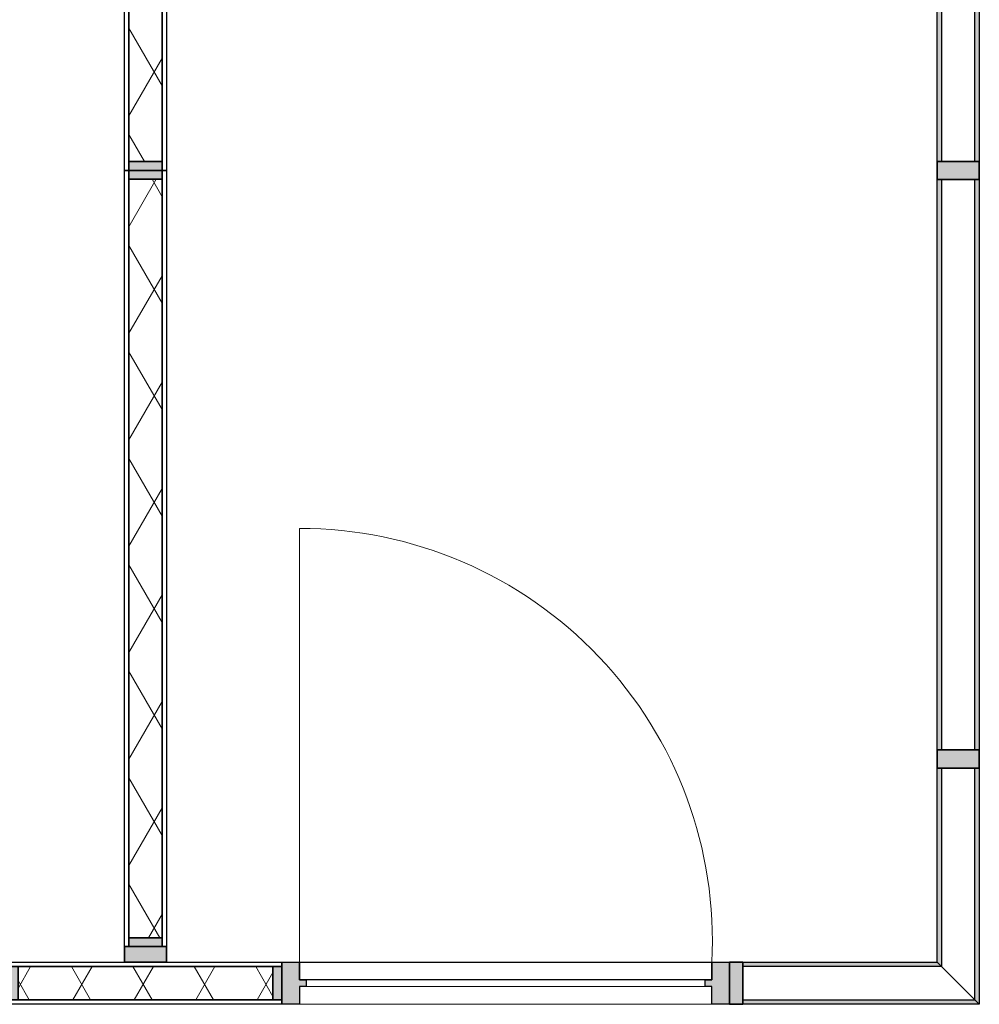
# Model space of a CAD drawing. Header units: millimetres. Extents: x 3625 to 92626, y -20577 to 42628.
# Tile 222 of 256: x 38561 to 40726, y 32114 to 34334. Entities that reach past the tile are written whole.
import ezdxf

# ---------------------------------------------------------------- set-up
doc = ezdxf.new("R2010")
doc.units = ezdxf.units.MM
doc.layers.add('A-GLAZ', color=6, linetype='Continuous', lineweight=18)
doc.layers.add('A-GLAZ-CWMG', color=3, linetype='Continuous', lineweight=18)

# ---------------------------------------------------------------- blocks, each defined once
blk = doc.blocks.new('22_KA_systeempanel_dicht - staal-7485318-Plotview plafond tweede verdieping - 1 op 100')
at = {"layer": 'A-GLAZ'}
h = blk.add_hatch(color=256, dxfattribs=at)
h.paths.add_polyline_path([(287.5, -37.5), (307.5, -37.5), (307.5, 37.5), (287.5, 37.5)], flags=0)
h.paths.add_polyline_path([(-287.5, -37.5), (-287.5, 37.5), (-307.5, 37.5), (-307.5, -37.5)], flags=0)
h = blk.add_hatch(dxfattribs=at)
h.set_pattern_fill('FP_80', color=256, style=0, pattern_type=2)
h.set_pattern_definition([(60, (15145.17, -32161.4), (-103.92305, 60), []), (120, (15145.17, -32161.4), (-103.92305, -60), [])])
h.paths.add_polyline_path([(287.5, -37.5), (287.5, 37.5), (-287.5, 37.5), (-287.5, -37.5), (-224.4, -37.5)], flags=0)
at = {"layer": 'A-GLAZ', "lineweight": 25}
for p, q in [((-307.5, 47.5), (307.5, 47.5)), ((-307.5, 37.5), (-307.5, 47.5)), ((307.5, 47.5), (307.5, 37.5)), ((307.5, 37.5), (-307.5, 37.5)), ((-307.5, -37.5), (-307.5, 37.5)), ((-307.5, 37.5), (-287.5, 37.5)), ((-287.5, 37.5), (287.5, 37.5)), ((-287.5, -37.5), (-287.5, 37.5)), ((-287.5, 37.5), (-287.5, -37.5)), ((287.5, 37.5), (287.5, -37.5)), ((287.5, -37.5), (287.5, 37.5)), ((287.5, 37.5), (307.5, 37.5)), ((307.5, 37.5), (307.5, -37.5)), ((-307.5, -47.5), (-307.5, -37.5)), ((-307.5, -37.5), (307.5, -37.5)), ((-287.5, -37.5), (-307.5, -37.5)), ((287.5, -37.5), (-287.5, -37.5)), ((307.5, -37.5), (287.5, -37.5)), ((307.5, -37.5), (307.5, -47.5)), ((307.5, -47.5), (-307.5, -47.5))]:
    blk.add_line(p, q, dxfattribs=at)
blk = doc.blocks.new('22_KA_systeempanel_interline_dubbelglas_horizontaal_hoek - paneel_boven-7485340-Plotview plafond tweede verdieping - 1 op 100')
at = {"layer": 'A-GLAZ'}
for points in [[(205.4, 37.5), (195.4, 47.5), (-242.9, 47.5), (-242.9, 37.5)], [(290.4, -47.5), (280.4, -37.5), (-242.9, -37.5), (-242.9, -47.5), (242.2, -47.5)]]:
    blk.add_hatch(color=256, dxfattribs=at).paths.add_polyline_path(points, flags=0)
at = {"layer": 'A-GLAZ', "lineweight": 25}
for p, q in [((-242.9, 47.5), (195.4, 47.5)), ((-242.9, 37.5), (-242.9, 47.5)), ((195.4, 47.5), (205.4, 37.5)), ((205.4, 37.5), (-242.9, 37.5)), ((-242.9, -47.5), (-242.9, -37.5)), ((-242.9, -37.5), (280.4, -37.5)), ((280.4, -37.5), (290.4, -47.5)), ((290.4, -47.5), (-242.9, -47.5))]:
    blk.add_line(p, q, dxfattribs=at)
at = {"layer": 'A-GLAZ'}
blk.add_line((205.4, 37.5), (280.4, -37.5), dxfattribs=at)
blk = doc.blocks.new('22_KA_systeempanel_interline_dubbelglas_horizontaal - paneel_boven-7487337-Plotview plafond tweede verdieping - 1 op 100')
at = {"layer": 'A-GLAZ'}
for points in [[(643, 47.5), (-643, 47.5), (-643, 37.5), (643, 37.5)], [(643, -37.5), (-643, -37.5), (-643, -47.5), (643, -47.5)]]:
    blk.add_hatch(color=256, dxfattribs=at).paths.add_polyline_path(points, flags=0)
at = {"layer": 'A-GLAZ', "lineweight": 25}
for p, q in [((-643, 47.5), (643, 47.5)), ((-643, 37.5), (-643, 47.5)), ((643, 47.5), (643, 37.5)), ((643, 37.5), (-643, 37.5)), ((-643, -47.5), (-643, -37.5)), ((-643, -37.5), (643, -37.5)), ((643, -37.5), (643, -47.5)), ((643, -47.5), (-643, -47.5))]:
    blk.add_line(p, q, dxfattribs=at)
blk = doc.blocks.new('Rectangular Mullion - 22_interline_95x41-7485259-Plotview plafond tweede verdieping - 1 op 100')
at = {"layer": 'A-GLAZ-CWMG'}
blk.add_hatch(color=256, dxfattribs=at).paths.add_polyline_path([(20.5, 47.5), (20.5, -47.5), (-20.5, -47.5), (-20.5, 47.5)], flags=0)
at = {"layer": 'A-GLAZ-CWMG', "lineweight": 35}
for p, q in [((20.5, 47.5), (-20.5, 47.5)), ((-20.5, 47.5), (-20.5, -47.5)), ((20.5, -47.5), (20.5, 47.5)), ((-20.5, -47.5), (20.5, -47.5))]:
    blk.add_line(p, q, dxfattribs=at)
blk = doc.blocks.new('22_KA_systeempanel_interline_dubbelglas_horizontaal_hoek - paneel_boven-7487340-Plotview plafond tweede verdieping - 1 op 100')
at = {"layer": 'A-GLAZ'}
for points in [[(290.15, 47.5), (-242.65, 47.5), (-242.65, 37.5), (280.15, 37.5)], [(205.15, -37.5), (-242.65, -37.5), (-242.65, -47.5), (195.15, -47.5)]]:
    blk.add_hatch(color=256, dxfattribs=at).paths.add_polyline_path(points, flags=0)
at = {"layer": 'A-GLAZ', "lineweight": 25}
for p, q in [((-242.65, 47.5), (290.15, 47.5)), ((-242.65, 37.5), (-242.65, 47.5)), ((290.15, 47.5), (280.15, 37.5)), ((280.15, 37.5), (-242.65, 37.5)), ((-242.65, -47.5), (-242.65, -37.5)), ((-242.65, -37.5), (205.15, -37.5)), ((205.15, -37.5), (195.15, -47.5)), ((195.15, -47.5), (-242.65, -47.5))]:
    blk.add_line(p, q, dxfattribs=at)
at = {"layer": 'A-GLAZ'}
blk.add_line((280.15, 37.5), (205.15, -37.5), dxfattribs=at)
blk = doc.blocks.new('22_KA_systeempanel_interline_dubbelglas_horizontaal - paneel_boven-7490527-Plotview plafond tweede verdieping - 1 op 100')
at = {"layer": 'A-GLAZ'}
for points in [[(769.25, 47.5), (-769.25, 47.5), (-769.25, 37.5), (769.25, 37.5)], [(769.25, -37.5), (-769.25, -37.5), (-769.25, -47.5), (769.25, -47.5)]]:
    blk.add_hatch(color=256, dxfattribs=at).paths.add_polyline_path(points, flags=0)
at = {"layer": 'A-GLAZ', "lineweight": 25}
for p, q in [((-769.25, 47.5), (769.25, 47.5)), ((-769.25, 37.5), (-769.25, 47.5)), ((769.25, 47.5), (769.25, 37.5)), ((769.25, 37.5), (-769.25, 37.5)), ((-769.25, -47.5), (-769.25, -37.5)), ((-769.25, -37.5), (769.25, -37.5)), ((769.25, -37.5), (769.25, -47.5)), ((769.25, -47.5), (-769.25, -47.5))]:
    blk.add_line(p, q, dxfattribs=at)
blk = doc.blocks.new('22_KA_systeempanel_dicht - staal-7490499-Plotview plafond tweede verdieping - 1 op 100')
at = {"layer": 'A-GLAZ'}
h = blk.add_hatch(color=256, dxfattribs=at)
h.paths.add_polyline_path([(794.5, -37.5), (794.5, 37.5), (774.5, 37.5), (774.5, -37.5)], flags=0)
h.paths.add_polyline_path([(-774.5, -37.5), (-774.5, 37.5), (-794.5, 37.5), (-794.5, -37.5)], flags=0)
h = blk.add_hatch(dxfattribs=at)
h.set_pattern_fill('FP_81', color=256, style=0, pattern_type=2)
h.set_pattern_definition([(150, (61783.8, -11849.93), (-60, -103.92305), []), (210, (61783.8, -11849.93), (60, -103.92305), [])])
h.paths.add_polyline_path([(774.5, 37.5), (-774.5, 37.5), (-774.5, -37.5), (774.5, -37.5)], flags=0)
at = {"layer": 'A-GLAZ', "lineweight": 25}
for p, q in [((-794.5, 47.5), (794.5, 47.5)), ((-794.5, 37.5), (-794.5, 47.5)), ((794.5, 47.5), (794.5, 37.5)), ((794.5, 37.5), (-794.5, 37.5)), ((-794.5, -37.5), (-794.5, 37.5)), ((-794.5, 37.5), (-774.5, 37.5)), ((-774.5, 37.5), (774.5, 37.5)), ((-774.5, -37.5), (-774.5, 37.5)), ((-774.5, 37.5), (-774.5, -37.5)), ((774.5, 37.5), (774.5, -37.5)), ((774.5, -37.5), (774.5, 37.5)), ((774.5, 37.5), (794.5, 37.5)), ((794.5, 37.5), (794.5, -37.5)), ((-794.5, -47.5), (-794.5, -37.5)), ((-794.5, -37.5), (794.5, -37.5)), ((-774.5, -37.5), (-794.5, -37.5)), ((774.5, -37.5), (-774.5, -37.5)), ((794.5, -37.5), (774.5, -37.5)), ((794.5, -37.5), (794.5, -47.5)), ((794.5, -47.5), (-794.5, -47.5))]:
    blk.add_line(p, q, dxfattribs=at)
blk = doc.blocks.new('22_KA_systeempanel_dicht - staal-7471184-Plotview plafond tweede verdieping - 1 op 100')
at = {"layer": 'A-GLAZ'}
h = blk.add_hatch(color=256, dxfattribs=at)
h.paths.add_polyline_path([(875.15, 37.5), (855.15, 37.5), (855.15, -37.5), (875.15, -37.5)], flags=0)
h.paths.add_polyline_path([(-855.15, -37.5), (-855.15, 37.5), (-875.15, 37.5), (-875.15, -37.5)], flags=0)
h = blk.add_hatch(dxfattribs=at)
h.set_pattern_fill('FP_82', color=256, style=0, pattern_type=2)
h.set_pattern_definition([(150, (60114.15, -11849.93), (-60, -103.92305), []), (210, (60114.15, -11849.93), (60, -103.92305), [])])
h.paths.add_polyline_path([(855.15, 37.5), (-855.15, 37.5), (-855.15, -37.5), (855.15, -37.5)], flags=0)
at = {"layer": 'A-GLAZ', "lineweight": 25}
for p, q in [((-875.15, 47.5), (875.15, 47.5)), ((-875.15, 37.5), (-875.15, 47.5)), ((875.15, 47.5), (875.15, 37.5)), ((875.15, 37.5), (-875.15, 37.5)), ((-875.15, -37.5), (-875.15, 37.5)), ((-875.15, 37.5), (-855.15, 37.5)), ((-855.15, 37.5), (855.15, 37.5)), ((-855.15, -37.5), (-855.15, 37.5)), ((-855.15, 37.5), (-855.15, -37.5)), ((855.15, 37.5), (855.15, -37.5)), ((855.15, -37.5), (855.15, 37.5)), ((855.15, 37.5), (875.15, 37.5)), ((875.15, 37.5), (875.15, -37.5)), ((-875.15, -47.5), (-875.15, -37.5)), ((-875.15, -37.5), (875.15, -37.5)), ((-855.15, -37.5), (-875.15, -37.5)), ((855.15, -37.5), (-855.15, -37.5)), ((875.15, -37.5), (855.15, -37.5)), ((875.15, -37.5), (875.15, -47.5)), ((875.15, -47.5), (-875.15, -47.5))]:
    blk.add_line(p, q, dxfattribs=at)
blk = doc.blocks.new('Rectangular Mullion - 22_interline_95x35-6695995-Plotview plafond tweede verdieping - 1 op 100')
at = {"layer": 'A-GLAZ-CWMG'}
blk.add_hatch(color=256, dxfattribs=at).paths.add_polyline_path([(0, -47.5), (-35, -47.5), (-35, 47.5), (0, 47.5)], flags=0)
at = {"layer": 'A-GLAZ-CWMG', "lineweight": 35}
for p, q in [((0, 47.5), (-35, 47.5)), ((-35, 47.5), (-35, -47.5)), ((0, -47.5), (0, 47.5)), ((-35, -47.5), (0, -47.5))]:
    blk.add_line(p, q, dxfattribs=at)
blk = doc.blocks.new('Rectangular Mullion - 22_interline_95x30-7485334-Plotview plafond tweede verdieping - 1 op 100')
at = {"layer": 'A-GLAZ-CWMG'}
blk.add_hatch(color=256, dxfattribs=at).paths.add_polyline_path([(15, 47.5), (15, -47.5), (-15, -47.5), (-15, 47.5)], flags=0)
at = {"layer": 'A-GLAZ-CWMG', "lineweight": 35}
for p, q in [((15, 47.5), (-15, 47.5)), ((-15, 47.5), (-15, -47.5)), ((15, -47.5), (15, 47.5)), ((-15, -47.5), (15, -47.5))]:
    blk.add_line(p, q, dxfattribs=at)
blk = doc.blocks.new('22_KA_systeempanel_deur - staal-7815269-Plotview plafond tweede verdieping - 1 op 100')
at = {"layer": 'A-GLAZ'}
h = blk.add_hatch(color=256, dxfattribs=at)
h.paths.add_polyline_path([(-465, 47.5), (-505, 47.5), (-505, -47.5), (-465, -47.5), (-465, -7.5), (-450, -7.5), (-450, 7.5), (-465, 7.5)], flags=0)
h.paths.add_polyline_path([(465, 47.5), (465, 7.5), (450, 7.5), (450, -7.5), (465, -7.5), (465, -47.5), (505, -47.5), (505, 47.5)], flags=0)
for p, q in [((-465, 47.5), (-465, 1025.5)), ((-450, -7.5), (450, -7.5)), ((-465, -47.5), (465, -47.5))]:
    blk.add_line(p, q, dxfattribs=at)
at = {"layer": 'A-GLAZ', "lineweight": 25}
for p, q in [((-505, -47.5), (-505, 47.5)), ((-505, 47.5), (-465, 47.5)), ((-465, 47.5), (-465, 7.5)), ((-465, 47.5), (465, 47.5)), ((-465, 7.5), (-465, 47.5)), ((465, 7.5), (465, 47.5)), ((465, 47.5), (505, 47.5)), ((465, 47.5), (465, 7.5)), ((505, 47.5), (505, -47.5)), ((-465, 7.5), (-450, 7.5)), ((465, 7.5), (-465, 7.5)), ((-450, 7.5), (-450, -7.5)), ((450, -7.5), (450, 7.5)), ((450, 7.5), (465, 7.5)), ((-450, -7.5), (-465, -7.5)), ((-465, -7.5), (-465, -47.5)), ((465, -7.5), (450, -7.5)), ((465, -47.5), (465, -7.5)), ((-465, -47.5), (-505, -47.5)), ((505, -47.5), (465, -47.5))]:
    blk.add_line(p, q, dxfattribs=at)
at = {"layer": 'A-GLAZ'}
blk.add_arc((-463.8, 95.5), 930, 357.0438, 90.0762, dxfattribs=at)

msp = doc.modelspace()

# ---------------------------------------------------------------- block references
at = {"layer": 'A-GLAZ'}
for name, p, rotation in [('22_KA_systeempanel_dicht - staal-7490499-Plotview plafond tweede verdieping - 1 op 100', (38845, 34788.7), 269.9999999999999), ('22_KA_systeempanel_interline_dubbelglas_horizontaal - paneel_boven-7490527-Plotview plafond tweede verdieping - 1 op 100', (40678.4, 34784), 270.0000000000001), ('22_KA_systeempanel_dicht - staal-7471184-Plotview plafond tweede verdieping - 1 op 100', (38845, 33119.1), 269.9999999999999), ('22_KA_systeempanel_interline_dubbelglas_horizontaal - paneel_boven-7487337-Plotview plafond tweede verdieping - 1 op 100', (40678.4, 33330.7), 270.0000000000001), ('22_KA_systeempanel_interline_dubbelglas_horizontaal_hoek - paneel_boven-7487340-Plotview plafond tweede verdieping - 1 op 100', (40678.4, 32404.1), 270.0000000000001)]:
    msp.add_blockref(name, p, dxfattribs=dict(at, rotation=rotation))
for name, p in [('22_KA_systeempanel_deur - staal-7815269-Plotview plafond tweede verdieping - 1 op 100', (39657.5, 32161.4)), ('22_KA_systeempanel_dicht - staal-7485318-Plotview plafond tweede verdieping - 1 op 100', (38845, 32161.4)), ('22_KA_systeempanel_interline_dubbelglas_horizontaal_hoek - paneel_boven-7485340-Plotview plafond tweede verdieping - 1 op 100', (40435.4, 32161.4))]:
    msp.add_blockref(name, p, dxfattribs=at)
at = {"layer": 'A-GLAZ-CWMG', "extrusion": (0, 0, -1)}
for name, p, rotation in [('Rectangular Mullion - 22_interline_95x41-7485259-Plotview plafond tweede verdieping - 1 op 100', (-40678.4, 33994.2), 269.9999999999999), ('Rectangular Mullion - 22_interline_95x41-7485259-Plotview plafond tweede verdieping - 1 op 100', (-40678.4, 32667.2), 269.9999999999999), ('Rectangular Mullion - 22_interline_95x35-6695995-Plotview plafond tweede verdieping - 1 op 100', (-38845, 32208.9), 270.0000000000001), ('Rectangular Mullion - 22_interline_95x30-7485334-Plotview plafond tweede verdieping - 1 op 100', (-40177.5, 32161.4), 180)]:
    msp.add_blockref(name, p, dxfattribs=dict(at, rotation=rotation))

doc.saveas('drawing.dxf')
